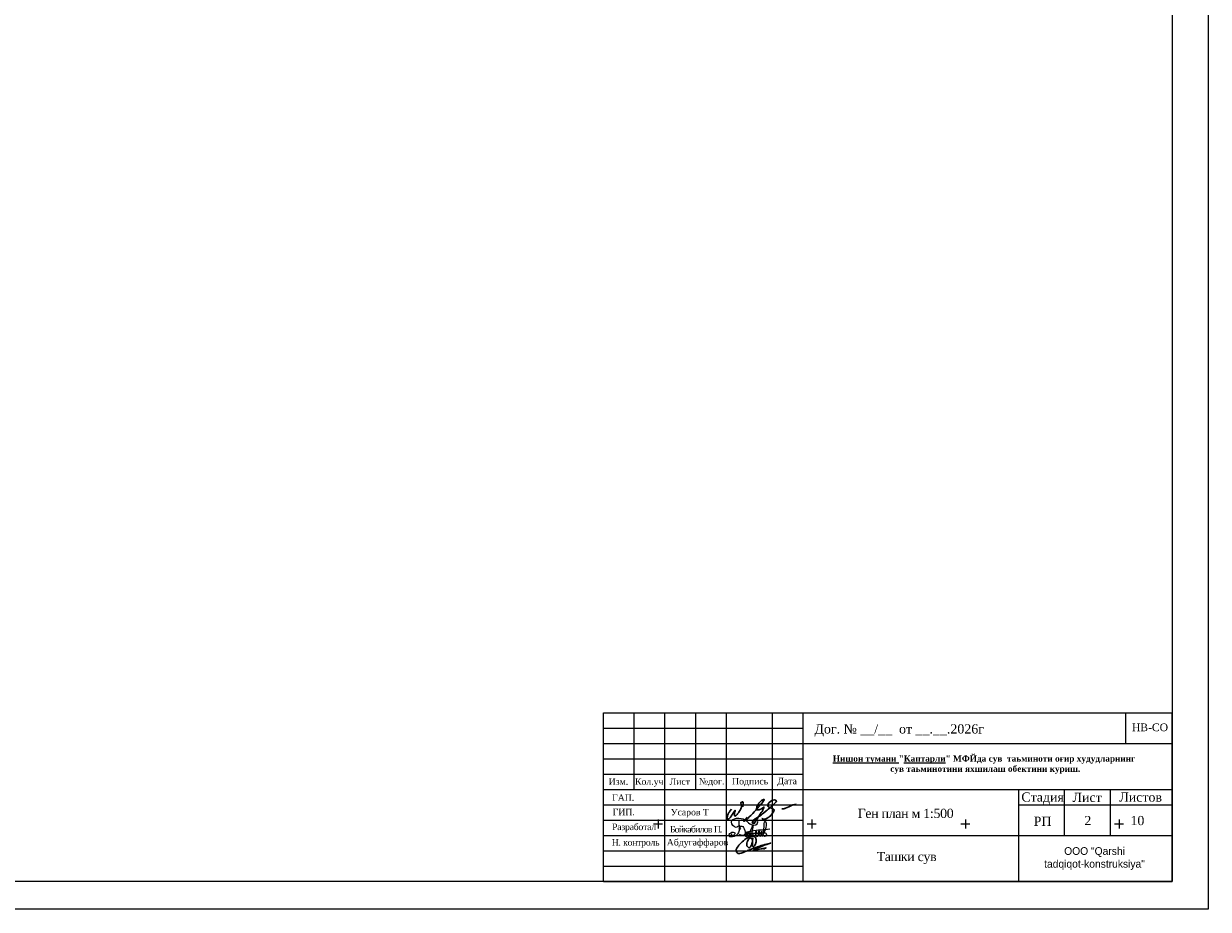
# Model space of a CAD drawing. Header units: millimetres. Extents: x 3960971 to 4113015, y -456608 to 60100.
# Tile 53 of 61: x 4074472 to 4113015, y -90507 to -61677. Entities that reach past the tile are written whole.
import ezdxf

# ---------------------------------------------------------------- set-up
doc = ezdxf.new("R2010")
doc.units = ezdxf.units.MM
doc.layers.add('GEODS_POINT_GRID#_B', color=7, linetype='Continuous', true_color=0x000000)
doc.layers.add('НАДПИСИ', color=7, linetype='Continuous', lineweight=35)
doc.layers.add('Элемент модели - Зона_Ном_пера__41', color=7, linetype='Continuous', lineweight=25)
doc.layers.add('Элемент модели - Зона', color=7, linetype='Continuous')
doc.styles.add('OOO-Kazar', font='GOST_AU.ttf')
doc.styles.add('seviyorum', font='times.ttf')

# ---------------------------------------------------------------- blocks, each defined once
blk = doc.blocks.new('CrossCoord_m1')
at = {"layer": 'GEODS_POINT_GRID#_B', "color": 3, "lineweight": 20, "true_color": 0x00ff00, "flags": 128}
for points in [[(-3, 0), (3, 0)], [(0, 3), (0, -3)]]:
    blk.add_lwpolyline(points, dxfattribs=at)
blk = doc.blocks.new('КАМКМ')
at = {"color": 5, "lineweight": 25, "ltscale": 0.9375}
for points in [[(1983705, 459889), (1983639, 459853), (1983539, 459967), (1983830, 460017), (1983932, 459926), (1984086, 459931), (1984081, 460012), (1984011, 460007), (1984009, 459933), (1984047, 459969), (1984043, 459985)], [(1983695, 459984), (1983600, 459661), (1983490, 459670), (1983527, 459740), (1983610, 459735), (1983574, 459682), (1983536, 459703), (1983550, 459721)], [(1983706, 459846), (1983759, 459882), (1983799, 459682), (1983714, 459704), (1983858, 459698), (1983870, 459757), (1983836, 459665), (1983882, 459677), (1983902, 459754), (1983881, 459693), (1983905, 459668), (1983993, 459891), (1983962, 459835), (1983952, 459663), (1984006, 459686), (1983964, 459721)], [(1984003, 459681), (1984052, 459677), (1984066, 459783), (1984046, 459708), (1984079, 459668), (1984139, 459740), (1984130, 459781), (1984101, 459721), (1984147, 459669), (1984187, 459729), (1984193, 459775), (1984163, 459745), (1984183, 459673), (1984252, 459987), (1984271, 459845), (1984229, 459729), (1984242, 459740), (1984270, 459730), (1984270, 459670), (1984222, 459673), (1984219, 459688), (1984154, 459718), (1983830, 459735), (1984162, 459804), (1984171, 459804), (1984351, 459821)]]:
    blk.add_spline(points, degree=3, dxfattribs=at)

msp = doc.modelspace()

# ---------------------------------------------------------------- linework, layer by layer
at = {"color": 7, "linetype": 'Continuous'}
for p, q in [((4093336.269, -84105.665), (4111836.269, -84105.665)), ((4093336.269, -89605.665), (4093336.269, -84105.665)), ((4094336.269, -86605.665), (4094336.269, -84105.665)), ((4095336.269, -89605.665), (4095336.269, -84105.665)), ((4096336.269, -86605.665), (4096336.269, -84105.665)), ((4097336.269, -89605.665), (4097336.269, -84105.665)), ((4098836.269, -89605.665), (4098836.269, -84105.665)), ((4099836.269, -89605.665), (4099836.269, -84105.665)), ((4110336.269, -85105.665), (4110336.269, -84105.665)), ((4111836.269, -84105.665), (4111836.269, -89605.665)), ((4111836.269, -89605.665), (4111836.269, -84105.665)), ((4099836.269, -85105.665), (4111836.269, -85105.665)), ((4093336.269, -86105.665), (4099836.269, -86105.665)), ((4093336.269, -86605.665), (4099836.269, -86605.665)), ((4099836.269, -86605.665), (4111836.269, -86605.665)), ((4106836.269, -86605.665), (4106836.269, -89605.665)), ((4108336.269, -88105.665), (4108336.269, -86605.665)), ((4109836.269, -88105.665), (4109836.269, -86605.665)), ((4106836.269, -87105.665), (4111836.269, -87105.665)), ((4099836.269, -88105.665), (4111836.269, -88105.665)), ((4093336.269, -89605.665), (4111836.269, -89605.665))]:
    msp.add_line(p, q, dxfattribs=at)
at = {"color": 7, "lineweight": 25}
for points in [[(3960970.845, -28860.128), (4113015.323, -28860.128), (4113015.323, -90507.341), (3960970.845, -90507.341)], [(4111836.269, -89605.665), (3965919.015, -89605.665), (3965919.015, -29837.599), (4111836.269, -29837.599)]]:
    msp.add_lwpolyline(points, close=True, dxfattribs=at)
at = {"color": 7, "linetype": 'Continuous'}
for points in [[(4093336.269, -84605.665), (4099836.269, -84605.665)], [(4093336.269, -85105.665), (4099836.269, -85105.665)], [(4093336.269, -85605.665), (4099836.269, -85605.665)], [(4093336.269, -87105.665), (4099836.269, -87105.665)], [(4093336.269, -87605.665), (4099836.269, -87605.665)], [(4093336.269, -88105.665), (4099836.269, -88105.665)], [(4093336.269, -88605.665), (4099836.269, -88605.665)], [(4093336.269, -89105.665), (4099836.269, -89105.665)]]:
    msp.add_lwpolyline(points, dxfattribs=at)
at = {"layer": 'НАДПИСИ', "color": 186, "lineweight": 30, "true_color": 0x1c0070}
for points, knots in [([(4097504.606, -87250.118), (4097418.318, -87349.558), (4097405.298, -87377.273), (4097405.298, -87377.273), (4097405.298, -87377.273), (4097405.298, -87377.273), (4097386.163, -87395.391), (4097369.476, -87478.336), (4097369.476, -87478.336), (4097352.788, -87561.278), (4097368.033, -87575.126), (4097384.128, -87576.143), (4097384.128, -87576.143), (4097400.221, -87577.161), (4097481.411, -87497.496), (4097481.411, -87497.496), (4097481.411, -87497.496), (4097481.411, -87497.496), (4097528.618, -87420.468), (4097528.618, -87420.468), (4097528.618, -87420.468), (4097528.618, -87420.468), (4097566.478, -87357.711), (4097566.478, -87357.711), (4097566.478, -87357.711), (4097566.478, -87357.711), (4097594.148, -87313.701), (4097594.148, -87313.701), (4097594.148, -87313.701), (4097594.148, -87313.701), (4097620.198, -87284.353), (4097620.198, -87284.353), (4097620.198, -87284.353), (4097620.198, -87284.353), (4097603.108, -87354.446), (4097603.108, -87354.446), (4097603.108, -87354.446), (4097603.108, -87354.446), (4097599.036, -87431.071), (4097599.036, -87431.071), (4097599.036, -87431.071), (4097599.036, -87431.071), (4097603.923, -87462.041), (4097603.923, -87462.041), (4097603.923, -87462.041), (4097603.923, -87462.041), (4097608.811, -87479.968), (4097633.226, -87466.928), (4097633.226, -87466.928), (4097657.643, -87453.886), (4097683.691, -87418.028), (4097683.691, -87418.028), (4097683.691, -87418.028), (4097683.691, -87418.028), (4097732.533, -87362.598), (4097732.533, -87362.598), (4097732.533, -87362.598), (4097732.533, -87362.598), (4097776.501, -87295.761), (4097776.501, -87295.761), (4097776.501, -87295.761), (4097776.501, -87295.761), (4097804.171, -87248.496), (4097804.171, -87248.496), (4097804.171, -87248.496), (4097804.171, -87248.496), (4097825.341, -87181.658), (4097825.341, -87181.658), (4097825.341, -87181.658), (4097825.341, -87181.658), (4097826.158, -87127.861), (4097826.158, -87127.861), (4097826.158, -87127.861), (4097826.158, -87127.861), (4097813.933, -87074.073), (4097813.933, -87074.073), (4097813.933, -87074.073), (4097813.933, -87074.073), (4097800.916, -87038.206), (4097800.916, -87038.206), (4097800.916, -87038.206), (4097800.916, -87038.206), (4097858.706, -87010.906), (4097858.706, -87010.906), (4097858.706, -87010.906), (4097858.706, -87010.906), (4097885.571, -87017.023), (4097882.316, -87041.471), (4097882.316, -87041.471), (4097876.668, -87083.938), (4097873.648, -87124.538), (4097866.043, -87166.983)], [0, 0, 0, 0, 0.043478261, 0.043478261, 0.043478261, 0.065217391, 0.086956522, 0.086956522, 0.086956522, 0.108695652, 0.130434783, 0.130434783, 0.130434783, 0.152173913, 0.173913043, 0.173913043, 0.173913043, 0.195652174, 0.217391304, 0.217391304, 0.217391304, 0.239130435, 0.260869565, 0.260869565, 0.260869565, 0.282608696, 0.304347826, 0.304347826, 0.304347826, 0.326086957, 0.347826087, 0.347826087, 0.347826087, 0.369565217, 0.391304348, 0.391304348, 0.391304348, 0.413043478, 0.434782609, 0.434782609, 0.434782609, 0.456521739, 0.47826087, 0.47826087, 0.47826087, 0.5, 0.52173913, 0.52173913, 0.52173913, 0.543478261, 0.565217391, 0.565217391, 0.565217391, 0.586956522, 0.608695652, 0.608695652, 0.608695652, 0.630434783, 0.652173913, 0.652173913, 0.652173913, 0.673913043, 0.695652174, 0.695652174, 0.695652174, 0.717391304, 0.739130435, 0.739130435, 0.739130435, 0.760869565, 0.782608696, 0.782608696, 0.782608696, 0.804347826, 0.826086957, 0.826086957, 0.826086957, 0.847826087, 0.869565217, 0.869565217, 0.869565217, 0.891304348, 0.913043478, 0.913043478, 0.913043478, 0.934782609, 0.956521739, 0.956521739, 0.956521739, 0.97826087, 1, 1, 1, 1]), ([(4098006.911, -87509.306), (4098006.911, -87509.306), (4097908.408, -87612.011), (4097908.408, -87612.011), (4097908.408, -87612.011), (4097908.408, -87612.011), (4097887.236, -87640.543), (4097912.481, -87636.461), (4097912.481, -87636.461), (4097937.723, -87632.378), (4097956.446, -87610.378), (4097956.446, -87610.378), (4097956.446, -87610.378), (4097956.446, -87610.378), (4098059.778, -87522.358), (4098131.416, -87450.631), (4098131.416, -87450.631), (4098203.051, -87378.906), (4098411.441, -87145.788), (4098411.441, -87145.788), (4098411.441, -87145.788), (4098411.441, -87145.788), (4098514.013, -87023.531), (4098514.013, -87023.531), (4098514.013, -87023.531), (4098514.013, -87023.531), (4098527.041, -87017.023), (4098544.948, -86974.633), (4098544.948, -86974.633), (4098562.853, -86932.246), (4098569.363, -86925.736), (4098535.173, -86935.511), (4098535.173, -86935.511), (4098500.983, -86945.286), (4098461.916, -86979.521), (4098461.916, -86979.521), (4098461.916, -86979.521), (4098461.916, -86979.521), (4098404.931, -87038.206), (4098404.931, -87038.206), (4098404.931, -87038.206), (4098404.931, -87038.206), (4098364.231, -87088.738), (4098364.231, -87088.738), (4098364.231, -87088.738), (4098364.231, -87088.738), (4098330.038, -87163.728), (4098330.038, -87163.728), (4098330.038, -87163.728), (4098330.038, -87163.728), (4098320.276, -87220.781), (4098320.276, -87220.781), (4098320.276, -87220.781), (4098320.276, -87220.781), (4098310.488, -87264.781), (4098331.661, -87269.678), (4098331.661, -87269.678), (4098352.833, -87274.578), (4098414.693, -87266.423), (4098414.693, -87266.423), (4098414.693, -87266.423), (4098414.693, -87266.423), (4098471.678, -87233.821), (4098471.678, -87233.821), (4098471.678, -87233.821), (4098471.678, -87233.821), (4098535.173, -87188.178), (4098535.173, -87188.178), (4098535.173, -87188.178), (4098535.173, -87188.178), (4098556.346, -87176.771), (4098556.346, -87176.771), (4098556.346, -87176.771), (4098556.346, -87176.771), (4098525.408, -87271.311), (4098525.408, -87271.311), (4098525.408, -87271.311), (4098525.408, -87271.311), (4098401.676, -87457.141), (4098401.676, -87457.141), (4098401.676, -87457.141), (4098374.196, -87495.516), (4098219.033, -87744.726), (4098185.146, -87709.821), (4098185.146, -87709.821), (4098114.986, -87637.581), (4098421.068, -87469.221), (4098466.791, -87438.396), (4098466.791, -87438.396), (4098466.791, -87438.396), (4098514.023, -87404.966), (4098623.093, -87308.801), (4098623.093, -87308.801), (4098732.163, -87212.638), (4098856.726, -87103.411), (4098856.726, -87103.411), (4098856.726, -87103.411), (4098877.763, -87081.256), (4098986.868, -86981.803), (4098951.961, -86959.961), (4098951.961, -86959.961), (4098884.518, -86917.783), (4098727.488, -87015.523), (4098694.731, -87069.176), (4098694.731, -87069.176), (4098676.823, -87098.523), (4098683.343, -87144.156), (4098696.363, -87157.198), (4098696.363, -87157.198), (4098729.848, -87190.738), (4098826.683, -87224.081), (4098872.998, -87250.933), (4098872.998, -87250.933), (4098872.998, -87250.933), (4098897.413, -87290.058), (4098868.111, -87329.181), (4098868.111, -87329.181), (4098838.808, -87368.303), (4098789.523, -87448.031), (4098789.523, -87448.031), (4098789.523, -87448.031), (4098789.523, -87448.031), (4098703.276, -87515.008), (4098703.276, -87515.008), (4098703.276, -87515.008), (4098672.323, -87539.046), (4098599.973, -87572.821), (4098559.901, -87571.143), (4098559.901, -87571.143), (4098552.978, -87570.856), (4098539.043, -87573.896), (4098514.013, -87561.468), (4098514.013, -87561.468), (4098488.981, -87549.043), (4098487.963, -87550.061), (4098487.963, -87550.061)], [0, 0, 0, 0, 0.029411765, 0.029411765, 0.029411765, 0.044117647, 0.058823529, 0.058823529, 0.058823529, 0.073529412, 0.088235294, 0.088235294, 0.088235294, 0.102941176, 0.117647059, 0.117647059, 0.117647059, 0.132352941, 0.147058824, 0.147058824, 0.147058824, 0.161764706, 0.176470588, 0.176470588, 0.176470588, 0.191176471, 0.205882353, 0.205882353, 0.205882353, 0.220588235, 0.235294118, 0.235294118, 0.235294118, 0.25, 0.264705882, 0.264705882, 0.264705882, 0.279411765, 0.294117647, 0.294117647, 0.294117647, 0.308823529, 0.323529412, 0.323529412, 0.323529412, 0.338235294, 0.352941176, 0.352941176, 0.352941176, 0.367647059, 0.382352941, 0.382352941, 0.382352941, 0.397058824, 0.411764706, 0.411764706, 0.411764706, 0.426470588, 0.441176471, 0.441176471, 0.441176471, 0.455882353, 0.470588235, 0.470588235, 0.470588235, 0.485294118, 0.5, 0.5, 0.5, 0.514705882, 0.529411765, 0.529411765, 0.529411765, 0.544117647, 0.558823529, 0.558823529, 0.558823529, 0.573529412, 0.588235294, 0.588235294, 0.588235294, 0.602941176, 0.617647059, 0.617647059, 0.617647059, 0.632352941, 0.647058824, 0.647058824, 0.647058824, 0.661764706, 0.676470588, 0.676470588, 0.676470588, 0.691176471, 0.705882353, 0.705882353, 0.705882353, 0.720588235, 0.735294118, 0.735294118, 0.735294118, 0.75, 0.764705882, 0.764705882, 0.764705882, 0.779411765, 0.794117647, 0.794117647, 0.794117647, 0.808823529, 0.823529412, 0.823529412, 0.823529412, 0.838235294, 0.852941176, 0.852941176, 0.852941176, 0.867647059, 0.882352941, 0.882352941, 0.882352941, 0.897058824, 0.911764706, 0.911764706, 0.911764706, 0.926470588, 0.941176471, 0.941176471, 0.941176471, 0.955882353, 0.970588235, 0.970588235, 0.970588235, 0.985294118, 1, 1, 1, 1]), ([(4099140.811, -87237.076), (4099140.811, -87237.076), (4099166.871, -87246.863), (4099214.078, -87232.188), (4099214.078, -87232.188), (4099261.288, -87217.516), (4099498.991, -87109.931), (4099498.991, -87109.931), (4099498.991, -87109.931), (4099498.991, -87109.931), (4099578.758, -87087.116), (4099606.441, -87085.483)], [0, 0, 0, 0, 0.333333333, 0.333333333, 0.333333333, 0.5, 0.666666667, 0.666666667, 0.666666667, 0.833333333, 1, 1, 1, 1]), ([(4097807.423, -87877.721), (4097807.423, -87877.721), (4097781.366, -87892.393), (4097758.583, -87882.608), (4097758.583, -87882.608), (4097735.798, -87872.821), (4097813.946, -87792.953), (4097813.946, -87792.953)], [0, 0, 0, 0, 0.5, 0.5, 0.5, 0.75, 1, 1, 1, 1]), ([(4098189.163, -88262.932), (4098189.738, -88238.152), (4098173.558, -88201.142), (4098149.313, -88190.477), (4098149.313, -88190.477), (4098121.833, -88178.387), (4098084.978, -88195.212), (4098068.848, -88212.417), (4098068.848, -88212.417), (4098037.478, -88245.872), (4098017.218, -88301.657), (4098017.218, -88301.657), (4098017.218, -88301.657), (4097998.453, -88339.247), (4097993.268, -88430.057), (4098021.268, -88463.912), (4098021.268, -88463.912), (4098045.113, -88492.742), (4098086.353, -88520.672), (4098115.418, -88478.112), (4098115.418, -88478.112), (4098172.683, -88394.262), (4098157.128, -88375.067), (4098187.293, -88284.417), (4098187.293, -88284.417), (4098189.318, -88278.332), (4098192.353, -88188.077), (4098192.353, -88188.077), (4098192.353, -88188.077), (4098192.353, -88188.077), (4098183.243, -88402.052), (4098183.243, -88402.052), (4098183.243, -88402.052), (4098183.243, -88402.052), (4098181.218, -88440.587), (4098189.318, -88453.772), (4098189.318, -88453.772), (4098197.418, -88466.957), (4098206.528, -88481.157), (4098217.663, -88472.027), (4098217.663, -88472.027), (4098250.973, -88444.712), (4098282.933, -88393.267), (4098295.613, -88351.347), (4098295.613, -88351.347), (4098305.738, -88317.882), (4098305.743, -88265.142), (4098304.728, -88252.977), (4098304.728, -88252.977), (4098300.988, -88208.097), (4098283.813, -88162.902), (4098240.948, -88141.427), (4098240.948, -88141.427), (4098103.473, -88072.557), (4097811.698, -88335.572), (4097738.823, -88421.322), (4097738.823, -88421.322), (4097705.888, -88460.072), (4097632.508, -88585.722), (4097663.908, -88641.382), (4097663.908, -88641.382), (4097726.788, -88752.832), (4097933.493, -88632.002), (4098017.123, -88598.792), (4098017.123, -88598.792), (4098017.123, -88598.792), (4098350.283, -88474.057), (4098350.283, -88474.057), (4098350.283, -88474.057), (4098350.283, -88474.057), (4098503.148, -88422.337), (4098565.913, -88404.082), (4098565.913, -88404.082), (4098628.678, -88385.827), (4098779.518, -88351.347), (4098779.518, -88351.347), (4098779.518, -88351.347), (4098657.308, -88391.187), (4098516.273, -88443.912), (4098395.693, -88496.307), (4098395.693, -88496.307), (4098332.533, -88523.747), (4098279.858, -88537.962), (4098226.773, -88575.467), (4098226.773, -88575.467), (4098226.773, -88575.467), (4098208.358, -88592.207), (4098232.653, -88589.162), (4098232.653, -88589.162), (4098256.948, -88586.117), (4098480.673, -88534.397), (4098480.673, -88534.397), (4098480.673, -88534.397), (4098480.673, -88534.397), (4098625.438, -88510.062), (4098625.438, -88510.062), (4098625.438, -88510.062), (4098625.438, -88510.062), (4098558.623, -88539.472), (4098558.623, -88539.472), (4098558.623, -88539.472), (4098558.623, -88539.472), (4098549.003, -88547.577), (4098559.128, -88554.172)], [0, 0, 0, 0, 0.038461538, 0.038461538, 0.038461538, 0.057692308, 0.076923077, 0.076923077, 0.076923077, 0.096153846, 0.115384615, 0.115384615, 0.115384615, 0.134615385, 0.153846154, 0.153846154, 0.153846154, 0.173076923, 0.192307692, 0.192307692, 0.192307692, 0.211538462, 0.230769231, 0.230769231, 0.230769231, 0.25, 0.269230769, 0.269230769, 0.269230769, 0.288461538, 0.307692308, 0.307692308, 0.307692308, 0.326923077, 0.346153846, 0.346153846, 0.346153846, 0.365384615, 0.384615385, 0.384615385, 0.384615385, 0.403846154, 0.423076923, 0.423076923, 0.423076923, 0.442307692, 0.461538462, 0.461538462, 0.461538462, 0.480769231, 0.5, 0.5, 0.5, 0.519230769, 0.538461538, 0.538461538, 0.538461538, 0.557692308, 0.576923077, 0.576923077, 0.576923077, 0.596153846, 0.615384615, 0.615384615, 0.615384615, 0.634615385, 0.653846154, 0.653846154, 0.653846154, 0.673076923, 0.692307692, 0.692307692, 0.692307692, 0.711538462, 0.730769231, 0.730769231, 0.730769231, 0.75, 0.769230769, 0.769230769, 0.769230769, 0.788461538, 0.807692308, 0.807692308, 0.807692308, 0.826923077, 0.846153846, 0.846153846, 0.846153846, 0.865384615, 0.884615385, 0.884615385, 0.884615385, 0.903846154, 0.923076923, 0.923076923, 0.923076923, 0.942307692, 0.961538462, 0.961538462, 0.961538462, 0.980769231, 1, 1, 1, 1])]:
    msp.add_open_spline(points, degree=3, knots=knots, dxfattribs=at)

# ---------------------------------------------------------------- block references
at = {"lineweight": 25, "xscale": 1.537509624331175, "yscale": 1.537509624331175, "zscale": 1.537509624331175}
msp.add_blockref('КАМКМ', (1047786.389, -794869.614), dxfattribs=at)
at = {"layer": 'GEODS_POINT_GRID#_B', "color": 3, "true_color": 0x00ff00, "xscale": 50, "yscale": 50, "zscale": 50}
for p in [(4095110.881, -87728.8), (4100110.881, -87728.8), (4105110.881, -87728.8), (4110110.881, -87728.8)]:
    msp.add_blockref('CrossCoord_m1', p, dxfattribs=at)

# ---------------------------------------------------------------- texts
at = {"color": 7, "lineweight": 13, "insert": (4109312.924, -88855.665), "char_height": 250, "attachment_point": 5}
msp.add_mtext('{\\fAlgerian|b0|i0|c0|p82;OOO} {\\fAlgerian|b0|i0|c0|p82;"Qarshi \\Ptadqiqot-konstruksiya"}', dxfattribs=at)
at = {"layer": 'Элемент модели - Зона', "linetype": 'Continuous', "char_height": 300, "width": 7000, "attachment_point": 5, "style": 'seviyorum'}
for s, insert in [('{\\fTimes New Roman|b0|i0|c204|p18;\\T0.95;Ген план м 1:500}', (4103163.319, -87386.685)), ('{\\fTimes New Roman|b0|i0|c204|p18;\\T0.95;Ташки сув}', (4103195.082, -88837.549))]:
    msp.add_mtext(s, dxfattribs=dict(at, insert=insert))
at = {"layer": 'Элемент модели - Зона_Ном_пера__41', "color": 0, "linetype": 'Continuous', "lineweight": 5, "attachment_point": 1, "style": 'seviyorum'}
for s, insert, char_height in [('Дог. № __/__  от __.__.2026г', (4100200.331, -84484.007), 300), ('НВ-CO', (4110530.85, -84458.119), 250), ('Изм.', (4093506.046, -86241.862), 210), ('Кол.уч.', (4094362.315, -86241.862), 210), ('Лист', (4095487.418, -86244.108), 210), ('№дог.', (4096439.045, -86232.057), 210), ('Подпись', (4097520.923, -86232.057), 210), ('Дата', (4098992.035, -86226.339), 210), ('Стадия', (4106933.399, -86702.057), 300), ('Лист ', (4108598.963, -86713.186), 300), ('Листов ', (4110119.813, -86703.462), 300), ('ГАП.', (4093617.016, -86764.044), 210), ('ГИП.', (4093634.194, -87233.111), 210), ('Усаров Т', (4095521.188, -87238.783), 210), ('РП', (4107333.083, -87490.969), 300), ('{\\T0.95;Разработал}', (4093617.016, -87719.336), 210), ('{\\T0.85;Бойкабилов П.}', (4095496.652, -87795.828), 210), ('{\\T0.95;Н. контроль}', (4093605.573, -88222.725), 210), ('Абдугаффаров', (4095395.041, -88219.754), 210)]:
    msp.add_mtext(s, dxfattribs=dict(at, insert=insert, char_height=char_height))
at = {"layer": 'Элемент модели - Зона_Ном_пера__41', "color": 0, "linetype": 'Continuous', "lineweight": 5}
for s, insert, char_height, width, attachment_point, style in [('{\\fTimes New Roman|b1|i0|c204|p18;\\L\\C7;Нишон тумани\\l "\\LКаптарли\\l" МФЙда сув  таьминоти оғир худудларнинг\\P сув таьминотини яхшилаш обектини куриш. }', (4105719.854, -85498.375), 200, 17973.69854, 2, 'OOO-Kazar'), ('2', (4108981.067, -87467.639), 300, 612.27478, 1, 'seviyorum'), ('10', (4110481.067, -87467.639), 300, 612.27478, 1, 'seviyorum')]:
    msp.add_mtext(s, dxfattribs=dict(at, insert=insert, char_height=char_height, width=width, attachment_point=attachment_point, style=style))

doc.saveas('drawing.dxf')
